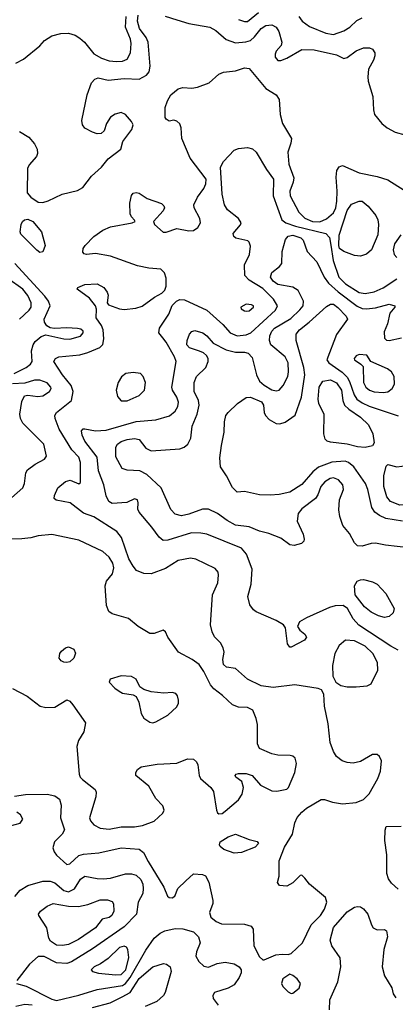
# Model space of a CAD drawing. Extents: x 1173079 to 1307053, y 522583 to 678478.
# Tile 204 of 256: x 1203442 to 1205936, y 609306 to 615844. Entities that reach past the tile are written whole.
import ezdxf

# ---------------------------------------------------------------- set-up
doc = ezdxf.new("R2010")
doc.units = 0

msp = doc.modelspace()

# ---------------------------------------------------------------- linework, layer by layer
at = {"layer": '0CON20XD'}
for points in [[(1203415, 615554.6), (1203467.9, 615582.1), (1203575, 615671.4), (1203607.1, 615705), (1203655, 615737.7), (1203715, 615752.7), (1203765, 615755.3), (1203811, 615741), (1203842, 615722), (1203871.8, 615695), (1203935, 615617.5), (1203985, 615588.9), (1204035, 615571.6), (1204085, 615565.8), (1204125, 615568.6), (1204155, 615582.5), (1204176.7, 615623.3), (1204182.6, 615685), (1204176.5, 615715), (1204143.8, 615795), (1204148.5, 615865)], [(1203441.1, 615101.1), (1203503.3, 615065), (1203540.1, 615020.1), (1203557.9, 614985), (1203560.4, 614955), (1203553.8, 614935), (1203505, 614879.4), (1203492.7, 614855), (1203491.1, 614695), (1203516, 614666), (1203565, 614632.9), (1203595, 614630), (1203629.7, 614640.3), (1203724.1, 614685.9), (1203825, 614710.4), (1203860.8, 614729.2), (1203918.4, 614805), (1203985.6, 614865), (1204029.3, 614920.7), (1204113.3, 614985), (1204126.7, 615035), (1204187.1, 615115), (1204194.3, 615145), (1204185, 615168.8), (1204145, 615214), (1204115, 615227.1), (1204075, 615215.8), (1204045, 615196), (1204018.5, 615155), (1204003.1, 615106.9), (1203982.2, 615087.8), (1203955, 615085.5), (1203925, 615096.5), (1203875, 615124.5), (1203858.1, 615145), (1203854.4, 615175), (1203889.1, 615345), (1203919.3, 615425), (1203941, 615449), (1203962.8, 615457.2), (1204028.3, 615441.7), (1204135, 615453.3), (1204235, 615449.4), (1204283.8, 615476.2), (1204301.7, 615498.3), (1204308.9, 615535), (1204294.6, 615695), (1204281.8, 615725), (1204237.9, 615785), (1204223.8, 615835), (1204228.7, 615875)], [(1204407.4, 615867.4), (1204485, 615842.3), (1204565, 615819.3), (1204703.6, 615793.6), (1204745, 615771.5), (1204813.2, 615713.3), (1204875, 615690.4), (1204943.5, 615696.5), (1204973.3, 615706.7), (1205000.1, 615729.9), (1205045, 615786.2), (1205076.2, 615805), (1205115, 615809.5), (1205145.3, 615795.3), (1205162.2, 615765), (1205182.9, 615695), (1205177, 615673), (1205144.3, 615635), (1205137.1, 615615), (1205138, 615595), (1205155, 615572), (1205175, 615572), (1205215, 615589.2), (1205315, 615645.7), (1205396.7, 615643.3), (1205545, 615610.9), (1205595, 615587.1), (1205615, 615592.5), (1205675, 615636.5), (1205725, 615657.8), (1205765, 615657.1), (1205785, 615649.2), (1205800, 615625), (1205800, 615605), (1205791.5, 615575), (1205758.5, 615515), (1205752.9, 615465), (1205756.4, 615435), (1205786.1, 615335), (1205790, 615245), (1205798.5, 615215), (1205845.7, 615155), (1205882, 615125), (1205935, 615096.9), (1205999.7, 615079.7)], [(1204894.7, 615844.7), (1204935, 615832.3), (1204955, 615832.5), (1205027.6, 615892.4)], [(1205294.4, 615865), (1205318.1, 615835), (1205365, 615798.2), (1205474.5, 615755.5), (1205525, 615745.4), (1205595, 615769.5), (1205633.1, 615795), (1205681.1, 615838.9), (1205715, 615855.4)], [(1204203.6, 614513.6), (1204184, 614535), (1204175.8, 614555), (1204172.9, 614625), (1204185, 614677.5), (1204195, 614692.5), (1204215, 614697.5), (1204235, 614693.3), (1204287, 614657), (1204382.7, 614622.7), (1204398.3, 614608.3), (1204403.3, 614595), (1204393.8, 614575), (1204331.2, 614505), (1204336.2, 614485), (1204395, 614432.5), (1204415, 614433.1), (1204485, 614456.8), (1204565, 614442.9), (1204595, 614443.5), (1204625, 614463.3), (1204642, 614495), (1204637.6, 614525), (1204600.6, 614595), (1204597.1, 614615), (1204621.9, 614665), (1204665, 614723.8), (1204678.5, 614755), (1204680.4, 614785), (1204574.7, 614924.7), (1204518, 615055), (1204513.8, 615125), (1204505, 615152.5), (1204485, 615170), (1204465, 615177.5), (1204435, 615170), (1204415, 615182.5), (1204407.5, 615195), (1204408, 615262), (1204422, 615305), (1204445.5, 615344.5), (1204495, 615385.6), (1204525, 615393.1), (1204585, 615389.1), (1204623.3, 615395), (1204700, 615425), (1204765, 615482), (1204795, 615496.2), (1204874.1, 615504.1), (1204935, 615524.4), (1204965, 615520), (1205077, 615387), (1205144.6, 615344.6), (1205164.3, 615315), (1205171.1, 615215), (1205186.5, 615155), (1205245.8, 615055), (1205243.1, 615025), (1205221.1, 614965), (1205228.1, 614885), (1205260.9, 614795), (1205257.7, 614765), (1205235.3, 614705), (1205237.2, 614675), (1205295, 614565.5), (1205335, 614526.1), (1205385, 614503.3), (1205435, 614501.5), (1205477.9, 614522.1), (1205525, 614562.7), (1205540, 614595), (1205548, 614638), (1205549.7, 614705), (1205542.4, 614797.6), (1205546.8, 614843.2), (1205562.5, 614867.5), (1205585, 614876), (1205695, 614827.1), (1205815, 614803.9), (1205885, 614780.4), (1205995, 614711.4)], [(1205955, 611657.3), (1205905, 611684.6), (1205694.5, 611824.5), (1205655.6, 611865.6), (1205617.8, 611935), (1205588.8, 611955), (1205537.1, 611952.9), (1205497.9, 611942.1), (1205346.4, 611873.6), (1205298.8, 611845), (1205286.2, 611815), (1205301.7, 611791.7), (1205336, 611765), (1205346, 611745), (1205333.8, 611725), (1205245, 611676.7), (1205235, 611677.5), (1205219.5, 611699.5), (1205207, 611807), (1205193.8, 611825), (1205145, 611854.4), (1205012.6, 611912.6), (1204994.4, 611925), (1204969.8, 611959.8), (1204956.2, 612015), (1204978.2, 612095), (1204985.5, 612195), (1204948.5, 612295), (1204915, 612334.6), (1204685, 612427.3), (1204645.4, 612435.4), (1204583, 612437), (1204425, 612387.5), (1204395, 612386.9), (1204367.2, 612407.2), (1204320, 612475), (1204235.5, 612575), (1204227.1, 612595), (1204229.2, 612635), (1204223.3, 612655), (1204205, 612662), (1204152.7, 612637.3), (1204055, 612632.2), (1204033.6, 612645), (1204016.4, 612683.6), (1204001.2, 612755), (1203965, 612848.8), (1203955, 612940), (1203874.6, 613045), (1203855.6, 613085), (1203852.9, 613115), (1203863.6, 613126.4), (1203875, 613128.1), (1203944.6, 613114.6), (1204015, 613119.4), (1204215, 613177.1), (1204345, 613186.5), (1204436.6, 613213.4), (1204474.3, 613245), (1204491.8, 613275), (1204495.4, 613305), (1204485, 613337.5), (1204455.6, 613385), (1204451.5, 613405), (1204480, 613575), (1204469.6, 613605), (1204415, 613703.1), (1204391.5, 613731.5), (1204365.8, 613765), (1204370.6, 613795), (1204431.9, 613888.1), (1204455, 613947.3), (1204481.8, 613975), (1204505, 613985.9), (1204535, 613984), (1204685, 613914.5), (1204790.7, 613820.7), (1204840, 613765), (1204885, 613744.2), (1204945, 613751.4), (1204975.8, 613764.2), (1205139.3, 613915), (1205152.5, 613945), (1205128, 613988), (1205055, 614058.2), (1204965.6, 614115), (1204936.9, 614145), (1204934.5, 614215.5), (1204967.1, 614285), (1204975, 614340), (1204966.1, 614366.1), (1204956.1, 614376.1), (1204877, 614393), (1204863.8, 614405), (1204858.8, 614425), (1204907.3, 614482.7), (1204911.2, 614495), (1204894, 614525), (1204822, 614582), (1204801.4, 614615), (1204785.5, 614685), (1204775.5, 614865), (1204795, 614902.9), (1204865, 614976.7), (1204895, 614989.5), (1204955, 614994.5), (1204986.9, 614986.9), (1205012.5, 614965), (1205079.9, 614849.9), (1205126.1, 614785), (1205124.1, 614674.1), (1205181.5, 614515), (1205208.1, 614495), (1205273.8, 614473.8), (1205474.4, 614425), (1205498.5, 614398.5), (1205506.6, 614346.6), (1205523.1, 614245), (1205561.6, 614135), (1205605, 614089.5), (1205695, 614033.7), (1205735, 614026.4), (1205795, 614036.4), (1205855, 614063.5), (1205945, 614122.8)], [(1205705, 614274.6), (1205665, 614278.7), (1205593.3, 614305), (1205566.2, 614325), (1205560, 614345), (1205563.9, 614413.9), (1205615, 614578), (1205645, 614620), (1205695, 614640), (1205715, 614638), (1205755.5, 614605.5), (1205805.6, 614545), (1205819.1, 614515), (1205823.8, 614485), (1205820.4, 614415), (1205777.3, 614315), (1205745, 614286.4), (1205705, 614274.6)], [(1203407.3, 610687.3), (1203480.9, 610699.1), (1203625, 610701.1), (1203675, 610690), (1203705, 610667.5), (1203717.8, 610627.8), (1203713.1, 610545), (1203738.8, 610465), (1203724.7, 610435.3), (1203671.8, 610385), (1203662.5, 610345), (1203669.5, 610319.5), (1203686, 610296), (1203755, 610234.5), (1203775, 610240), (1203835, 610293.8), (1203865, 610304), (1203967.8, 610312.2), (1204115, 610345.4), (1204235, 610335.6), (1204264.4, 610314.4), (1204293.8, 610255), (1204399.2, 610085), (1204424, 610025), (1204435, 610016.2), (1204455, 610014), (1204472.5, 610025), (1204492.5, 610075), (1204544.5, 610125.5), (1204595, 610172), (1204655, 610168), (1204675, 610158.6), (1204696.8, 610116.8), (1204723.7, 609996.3), (1204723.6, 609975), (1204702.1, 609915), (1204711.8, 609885), (1204746.1, 609856.1), (1204781.3, 609841.3), (1204935, 609839), (1204977.8, 609825), (1204990.9, 609805), (1204997.3, 609695), (1205035, 609621.4), (1205055, 609602), (1205065, 609602), (1205142.5, 609635), (1205185, 609640), (1205225, 609636.9), (1205245, 609644.4), (1205319.5, 609715), (1205376.9, 609833.1), (1205439.6, 609895), (1205465, 609937.1), (1205481.8, 609985), (1205471.5, 610015), (1205365.5, 610105), (1205335.5, 610145), (1205315, 610164), (1205305, 610162), (1205255, 610114), (1205215, 610090), (1205167.5, 610095), (1205154, 610115), (1205163.6, 610156.4), (1205165, 610260), (1205200.9, 610349.1), (1205254, 610435), (1205268.8, 610511.2), (1205284.2, 610545.8), (1205315, 610583.1), (1205345, 610608.1), (1205443, 610667), (1205465, 610666.7), (1205518.3, 610648.3), (1205585, 610637.3), (1205675, 610646.7), (1205724.3, 610665.8), (1205762.3, 610705), (1205820.3, 610805), (1205838, 610855), (1205843.8, 610923.8), (1205831.4, 610951.4), (1205815, 610964.4), (1205785, 610965.4), (1205705, 610917.9), (1205655, 610908.2), (1205615, 610912.2), (1205583.8, 610923.8), (1205545, 610952.5), (1205525.6, 610985), (1205502.3, 611045), (1205489.1, 611169.1), (1205465.5, 611285), (1205461.5, 611365), (1205445, 611394.3), (1205423.1, 611403.1), (1205267.6, 611427.6), (1205125, 611409.4), (1205045, 611420.2), (1204954.4, 611465), (1204875, 611535.7), (1204815, 611546), (1204795, 611563.3), (1204790.8, 611595), (1204799.2, 611645), (1204793.2, 611673.2), (1204775.6, 611705.6), (1204735.6, 611745.6), (1204719.7, 611779.7), (1204709.5, 611825), (1204721.4, 612025), (1204756.7, 612105), (1204762.5, 612155), (1204760, 612175), (1204739.2, 612199.2), (1204612, 612262), (1204575, 612268.9), (1204495, 612253.5), (1204409.3, 612200.7), (1204315.5, 612165.5), (1204265, 612167.1), (1204217.7, 612187.7), (1204194.7, 612214.7), (1204166.9, 612265), (1204118.5, 612405), (1204085.6, 612445), (1203935, 612543.1), (1203865, 612568.1), (1203776.7, 612636.7), (1203684.4, 612654.4), (1203671.2, 612665), (1203673.8, 612685), (1203695.7, 612735), (1203745, 612777.5), (1203776.8, 612786.8), (1203835, 612762.5), (1203845, 612770), (1203846.2, 612905), (1203835, 612940), (1203787, 612987), (1203704.6, 613125), (1203676.5, 613195), (1203675.5, 613215), (1203686.7, 613235), (1203785.4, 613314.6), (1203797.1, 613375), (1203783.5, 613415), (1203726, 613485), (1203668.8, 613575), (1203679.4, 613595), (1203701.2, 613605), (1203841.9, 613618.1), (1203895, 613633.9), (1203973, 613667), (1203992.8, 613687.2), (1204000, 613725), (1203996.6, 613785), (1203984.1, 613814.1), (1203949.1, 613865), (1203951.7, 613921.7), (1203945.7, 613945), (1203905.2, 613995.2), (1203823.3, 614055), (1203827.5, 614065), (1203875, 614085.6), (1203955, 614091.1), (1203999.5, 614065), (1204022.2, 614035), (1204028.1, 614015), (1204023.3, 613965), (1204030.8, 613950.8), (1204104.7, 613924.7), (1204135, 613920.4), (1204212.3, 613927.7), (1204255, 613942.2), (1204337.7, 614002.3), (1204385, 614028.1), (1204405, 614047.5), (1204414.5, 614075), (1204415, 614127.5), (1204403.7, 614163.7), (1204377.9, 614187.9), (1204300, 614195), (1204225, 614210.6), (1204045, 614274.7), (1203945, 614292.5), (1203885, 614284.4), (1203870, 614290), (1203861.3, 614301.3), (1203862.9, 614325), (1203875.8, 614345), (1203934.3, 614405), (1203994, 614446), (1204045, 614468.9), (1204187.5, 614495), (1204207.5, 614505), (1204203.6, 614513.6)], [(1203575, 614297.5), (1203555, 614313.3), (1203449.7, 614419.7), (1203445.7, 614435), (1203450.5, 614485), (1203459.4, 614505), (1203472.5, 614515), (1203495, 614518.5), (1203529.2, 614505), (1203586.7, 614435), (1203610, 614345), (1203595, 614302.5), (1203575, 614297.5)], [(1205560.3, 612590.3), (1205564.2, 612655), (1205592.2, 612725), (1205588.1, 612755), (1205558.5, 612788.5), (1205525, 612802.7), (1205502.4, 612797.6), (1205468.1, 612775), (1205441.5, 612745), (1205421.7, 612688.3), (1205405.8, 612665), (1205315, 612595.6), (1205291.4, 612565), (1205283.8, 612515), (1205325, 612427.5), (1205330, 612395), (1205327.4, 612382.6), (1205313.2, 612366.8), (1205265, 612353.1), (1205235, 612357.5), (1205175, 612402), (1205095, 612433.3), (1205035, 612448.2), (1204965, 612477.5), (1204875, 612488.5), (1204818.5, 612518.5), (1204755.3, 612565.3), (1204695, 612593.5), (1204655, 612593.6), (1204565, 612561.8), (1204515, 612550.8), (1204475, 612561.2), (1204445, 612592.5), (1204380.8, 612735), (1204285.3, 612825.3), (1204238.3, 612848.3), (1204155, 612852.2), (1204122.9, 612865), (1204081.1, 612941.1), (1204080, 613005), (1204090, 613025), (1204115, 613043.2), (1204155, 613056.9), (1204204, 613064), (1204236, 613056), (1204279.2, 612999.2), (1204315, 612980.4), (1204504.4, 612995.6), (1204534.4, 613005.6), (1204559.1, 613025), (1204578.5, 613065), (1204587.9, 613145), (1204620.5, 613225), (1204634.4, 613285), (1204629.4, 613315), (1204599.1, 613375), (1204599.5, 613435), (1204615.8, 613475), (1204677.5, 613535), (1204694.2, 613575), (1204692.5, 613595), (1204682, 613615), (1204661.5, 613631.5), (1204635, 613642.2), (1204568.8, 613665), (1204550.8, 613685), (1204553.1, 613715), (1204568.9, 613755), (1204585, 613773.3), (1204605, 613780.9), (1204658, 613765), (1204685, 613744), (1204725.5, 613695.5), (1204812, 613652), (1204875, 613635.4), (1204935.4, 613635.4), (1204959.8, 613629.8), (1204985, 613601.2), (1205014.7, 613485), (1205035, 613444.5), (1205065, 613417.5), (1205115, 613385.9), (1205145, 613378.7), (1205165, 613384), (1205191.2, 613415), (1205221.2, 613475), (1205227, 613507), (1205223.3, 613565), (1205203.6, 613605), (1205109.4, 613685), (1205100, 613715), (1205103.3, 613745), (1205115.9, 613775), (1205134.1, 613795), (1205241, 613859), (1205302.6, 613917.4), (1205323.6, 613945), (1205325.5, 613974.5), (1205290.8, 614045), (1205255, 614068.1), (1205155, 614086.1), (1205125, 614107.5), (1205105.9, 614135), (1205115.2, 614164.8), (1205166.7, 614205), (1205181.2, 614225), (1205185.5, 614305.5), (1205206.2, 614385), (1205225, 614407.5), (1205255, 614414.1), (1205308, 614395), (1205325, 614380), (1205351.1, 614305), (1205415, 614236.7), (1205463.7, 614135), (1205491.2, 614095), (1205556.2, 614036.2), (1205681.4, 613941.3), (1205715, 613926.4), (1205745, 613923.3), (1205805, 613930), (1205894.2, 613954.2), (1205932.5, 613945), (1205933.3, 613935), (1205900, 613895), (1205884, 613825), (1205861.7, 613771.7), (1205865, 613730), (1205876.4, 613716.4), (1205895, 613713.8), (1205977.9, 613732.1)], [(1205972.7, 614415), (1205930.9, 614355), (1205921.3, 614315), (1205929.2, 614285), (1205945, 614265.5)], [(1203406, 613495), (1203485, 613535.5), (1203512.8, 613557.2), (1203523.6, 613575), (1203520.4, 613645), (1203530.8, 613685), (1203545, 613707.3), (1203585, 613740), (1203615, 613750.6), (1203735, 613724.6), (1203775, 613723.2), (1203845, 613741.9), (1203864.2, 613765), (1203862.5, 613775), (1203848.1, 613788.1), (1203825, 613794.5), (1203755, 613798.2), (1203672.6, 613792.6), (1203645, 613797.8), (1203621.1, 613811.1), (1203606.7, 613835), (1203603.8, 613855), (1203643.1, 613945), (1203633.1, 613975), (1203609.3, 614009.3), (1203408.8, 614225)], [(1203440.9, 613855), (1203503.8, 613915), (1203516.9, 613935), (1203517.4, 613965), (1203495, 614012.7), (1203462, 614055), (1203362.9, 614125)], [(1205984.5, 612514.5), (1205872, 612532), (1205831.1, 612551.1), (1205799.1, 612575), (1205780, 612605), (1205753.8, 612725), (1205736.9, 612765), (1205660.8, 612875), (1205625, 612902.8), (1205601.7, 612911.7), (1205515, 612906.5), (1205425, 612871.9), (1205388, 612842), (1205315, 612758.2), (1205235, 612707.3), (1205165, 612690.6), (1205105, 612687.2), (1205035, 612690.3), (1204935, 612711.9), (1204885, 612708), (1204855, 612738), (1204815.4, 612815.4), (1204775.8, 612875), (1204770, 612935), (1204782.5, 613017.5), (1204799.5, 613105), (1204801.9, 613175), (1204810, 613215), (1204825, 613236.9), (1204887.8, 613295), (1204945, 613335.3), (1204975, 613338.2), (1205046.2, 613306.2), (1205059.5, 613285), (1205064.5, 613235), (1205072.7, 613215), (1205099.2, 613189.2), (1205145, 613163.8), (1205169.1, 613160.9), (1205205, 613172.5), (1205271.7, 613218.3), (1205313, 613337), (1205334.7, 613485.3), (1205328.2, 613535), (1205277.2, 613715), (1205277.1, 613755), (1205298.8, 613785), (1205364, 613835), (1205479.6, 613940.4), (1205505, 613956.1), (1205525.6, 613954.4), (1205555, 613933.8), (1205609.1, 613875), (1205618.5, 613855), (1205545.2, 613754.8), (1205481.3, 613585), (1205494.6, 613565), (1205582.8, 613502.8), (1205615, 613470.3), (1205632, 613442), (1205662.6, 613352.6), (1205680.8, 613325), (1205715, 613299.8), (1205762.3, 613277.7), (1205955, 613212.9)], [(1204945, 613908), (1204965, 613912), (1204993.8, 613935), (1204993.3, 613945), (1204981.7, 613951.7), (1204945, 613954.2), (1204910, 613935), (1204913.3, 613925), (1204935, 613912), (1204945, 613908)], [(1205855, 613367.9), (1205885, 613372.9), (1205915.7, 613395), (1205931.4, 613425), (1205928.1, 613475), (1205910, 613505), (1205884, 613525), (1205773.9, 613573.9), (1205747.5, 613617.5), (1205695, 613620), (1205675, 613612.5), (1205662.5, 613595), (1205663.8, 613585), (1205707.5, 613557.5), (1205721.2, 613541.2), (1205725.5, 613435), (1205740, 613405), (1205764.3, 613385), (1205795, 613372.7), (1205855, 613367.9)], [(1204115, 613312.5), (1204155, 613314.4), (1204235, 613348.5), (1204270, 613385), (1204276.9, 613435), (1204262, 613475), (1204244.2, 613494.2), (1204195, 613502.5), (1204145.6, 613494.4), (1204118, 613472), (1204095.5, 613435), (1204083.2, 613385), (1204092.1, 613342.1), (1204115, 613312.5)], [(1203350.5, 612635), (1203463.3, 612735), (1203474.4, 612765), (1203481.4, 612835), (1203492.9, 612855), (1203545, 612893.1), (1203607.5, 612925), (1203620, 612945), (1203601.4, 613025), (1203462.5, 613165), (1203446.1, 613196.1), (1203442.3, 613225), (1203455, 613310), (1203473.6, 613346.4), (1203495, 613351.9), (1203562.4, 613342.4), (1203595, 613347.5), (1203640, 613375), (1203650.6, 613395), (1203648.9, 613405), (1203623.6, 613433.6), (1203575, 613451.5), (1203540.2, 613449.8), (1203475, 613430.6), (1203395, 613426.7)], [(1205735, 613004.5), (1205685, 613007.7), (1205615, 613024.7), (1205505, 613038.5), (1205483.8, 613045), (1205469.1, 613059.1), (1205460.4, 613095), (1205462.4, 613222.4), (1205427.8, 613295), (1205422.9, 613325), (1205429.3, 613405), (1205455, 613444.5), (1205505, 613453.6), (1205545, 613432.5), (1205577.9, 613385), (1205586.8, 613315), (1205599.3, 613285), (1205627.6, 613257.6), (1205704.5, 613205), (1205758.5, 613155), (1205786.9, 613095), (1205795.8, 613034.2), (1205785, 613013.8), (1205735, 613004.5)], [(1206235, 612604), (1206085, 612624.7), (1205965, 612621.3), (1205903.1, 612645), (1205880, 612675), (1205858.8, 612745), (1205859.5, 612815), (1205875, 612880), (1205885, 612890), (1205945.7, 612875.7), (1206045, 612887.3), (1206095, 612869.4), (1206136.5, 612825), (1206228.3, 612698.3), (1206270, 612655), (1206260.5, 612619.5), (1206235, 612604)], [(1206025, 612336.4), (1205870, 612355), (1205805, 612368.7), (1205775, 612366.7), (1205715, 612347.6), (1205685, 612350.8), (1205665, 612371.1), (1205632.4, 612432.4), (1205587.8, 612485), (1205567.8, 612545), (1205560.3, 612590.3)], [(1203395, 611403.8), (1203492.1, 611352.1), (1203578, 611285), (1203615, 611276.2), (1203675, 611278.8), (1203755, 611328.2), (1203775, 611319.5), (1203795, 611295.5), (1203878.6, 611175), (1203868.6, 611115), (1203832.1, 611057.9), (1203821.4, 611018.6), (1203836, 610835), (1203843.3, 610815), (1203858.3, 610798.3), (1203943.7, 610733.7), (1203948.9, 610715), (1203946.5, 610685), (1203904.5, 610545), (1203912.2, 610525), (1203935, 610498.6), (1203976.2, 610476.2), (1204035, 610470), (1204115, 610485.3), (1204205, 610485.5), (1204256.2, 610493.8), (1204335, 610522.5), (1204392.5, 610575), (1204400, 610595), (1204392.5, 610625), (1204345, 610672.5), (1204298.1, 610755), (1204212.5, 610825), (1204212.5, 610845), (1204224.4, 610865.6), (1204247.5, 610882.5), (1204355, 610900.6), (1204485, 610907.1), (1204555, 610935.8), (1204595, 610934), (1204615, 610916), (1204625, 610896.7), (1204632.5, 610825), (1204642.2, 610805), (1204710, 610745), (1204729.1, 610719.1), (1204749.2, 610595), (1204755, 610577.5), (1204765, 610570), (1204785, 610574), (1204805, 610588), (1204895, 610664.2), (1204917.8, 610702.2), (1204926.9, 610745), (1204915.6, 610785.6), (1204876.7, 610815), (1204873.3, 610825), (1204880, 610835), (1204895, 610838.8), (1204945, 610840), (1204986.3, 610826.3), (1205040.9, 610760.9), (1205115, 610724), (1205148.8, 610721.2), (1205215.7, 610734.3), (1205227.5, 610745), (1205268.8, 610845), (1205278.8, 610905), (1205270.7, 610940.7), (1205255, 610953.3), (1205237.7, 610957.7), (1205155, 610960.8), (1205115, 610969.2), (1205033.8, 611005), (1205020, 611035), (1205020, 611165), (1205011.2, 611205), (1204988.8, 611258.8), (1204955, 611278), (1204895, 611280), (1204855, 611294), (1204787.9, 611357.9), (1204730.4, 611400.4), (1204707.8, 611427.8), (1204665, 611517.1), (1204632.5, 611562.5), (1204586.2, 611596.2), (1204497.1, 611645), (1204425.7, 611745), (1204409.4, 611779.4), (1204395, 611791.2), (1204335, 611768), (1204305, 611768), (1204228.8, 611815), (1204165, 611867.5), (1204055, 611898.1), (1204034, 611914), (1204018.5, 611955), (1204008.8, 612085), (1204019.1, 612115), (1204058.5, 612165), (1204067.1, 612205), (1204059.1, 612235), (1204035, 612275.6), (1203992.7, 612312.7), (1203835, 612387.7), (1203655, 612425.5), (1203565, 612417.9), (1203515, 612403.8), (1203455, 612396.9), (1203285, 612392.9)], [(1205865, 611875.6), (1205823.8, 611885), (1205775, 611909.5), (1205732.2, 611945), (1205669.6, 612025), (1205665.4, 612084.6), (1205681.9, 612115), (1205705, 612125.5), (1205725, 612126.4), (1205785, 612112.2), (1205814.2, 612095), (1205872.9, 612035), (1205928.6, 611935), (1205922, 611905), (1205895, 611881.4), (1205865, 611875.6)], [(1203755, 611575.8), (1203735, 611579.2), (1203717.7, 611587.7), (1203703.8, 611605), (1203708, 611635), (1203718.7, 611651.3), (1203745, 611673.3), (1203765, 611679.1), (1203800.8, 611665), (1203812.3, 611637.7), (1203802, 611605), (1203775, 611580.8), (1203755, 611575.8)], [(1205675, 611414.7), (1205748.5, 611421.5), (1205775.6, 611434.4), (1205818.8, 611525), (1205816.6, 611575), (1205787.5, 611635), (1205735, 611684.7), (1205665, 611718.8), (1205605, 611724.7), (1205562, 611688), (1205533.2, 611635), (1205518.6, 611555), (1205521.8, 611485), (1205541.9, 611445), (1205573.6, 611423.6), (1205615, 611414.7), (1205675, 611414.7)], [(1204325, 611175.6), (1204345, 611182.2), (1204425, 611227.1), (1204485, 611281.4), (1204495.5, 611305), (1204495.6, 611325), (1204488.8, 611355), (1204479.2, 611369.2), (1204455, 611375.8), (1204398.7, 611371.3), (1204315, 611380.9), (1204265.6, 611395.6), (1204238.8, 611415), (1204215.4, 611465.4), (1204183.7, 611483.7), (1204115, 611487.3), (1204043.3, 611465), (1204036.7, 611445), (1204073.8, 611405), (1204101.2, 611385), (1204125, 611373.1), (1204195, 611362), (1204215, 611350), (1204233.4, 611313.4), (1204247.2, 611237.2), (1204266.2, 611206.2), (1204305, 611179.5), (1204325, 611175.6)], [(1203378.3, 610491.7), (1203445, 610510), (1203463.3, 610535), (1203446.2, 610565), (1203423, 610583)], [(1204865, 610310.9), (1204798, 610335), (1204772.5, 610355), (1204767.5, 610365), (1204772.9, 610385), (1204825, 610419.1), (1204875, 610435.5), (1204965, 610400.6), (1205017.7, 610387.7), (1205027.5, 610375), (1205005, 610348.8), (1204915, 610314.6), (1204865, 610310.9)], [(1205955, 610070), (1205909.8, 610109.8), (1205890.5, 610140.5), (1205878.4, 610175), (1205880.2, 610299.8), (1205867.1, 610395), (1205867.7, 610462.3), (1205874, 610486), (1205975, 610488.2)], [(1203408.5, 610021.5), (1203444.8, 610065.2), (1203495, 610095.4), (1203595, 610124.4), (1203645, 610124.4), (1203675, 610111.9), (1203735, 610061.4), (1203765, 610052.3), (1203805, 610074), (1203845, 610138.1), (1203873.8, 610156.2), (1203955, 610140.8), (1203995, 610140), (1204045, 610143.4), (1204145, 610172.5), (1204185, 610173.1), (1204215, 610164.6), (1204245.6, 610135.6), (1204258.8, 610105), (1204262.6, 610075), (1204258.9, 610041.1), (1204228.9, 609985), (1204218.2, 609905), (1204135, 609821.4), (1203925, 609675.3), (1203785, 609588.4), (1203755, 609577.4), (1203685, 609582.4), (1203605, 609624.7), (1203565, 609624.6), (1203506.5, 609573.5), (1203423.3, 609465)], [(1203725, 609696.2), (1203685, 609698.2), (1203645.5, 609725), (1203634.6, 609745), (1203622.9, 609815), (1203567.8, 609895), (1203566.9, 609905), (1203580.6, 609925), (1203625, 609958.2), (1203665, 609975.3), (1203765, 609958.6), (1203833.1, 609956.9), (1203895, 609969.4), (1203975, 609999.5), (1204025, 609999.5), (1204055, 609988), (1204064.3, 609974.3), (1204066.9, 609925), (1204052.5, 609895), (1204035, 609883.3), (1203989.2, 609870.8), (1203945.6, 609815), (1203832.2, 609737.8), (1203765, 609703.8), (1203725, 609696.2)], [(1205499.7, 609269.7), (1205501.5, 609335), (1205554.4, 609455), (1205573.1, 609555), (1205570, 609615), (1205514.7, 609694.7), (1205503, 609733), (1205525, 609816.9), (1205615, 609920), (1205665, 609951.5), (1205685, 609956.5), (1205705, 609952.5), (1205725, 609940), (1205753.6, 609905), (1205776.7, 609835), (1205789.2, 609815), (1205815, 609801.9), (1205865, 609802.5), (1205877.5, 609795), (1205883.6, 609753.6), (1205860.1, 609669.9), (1205849.5, 609555), (1205863.2, 609495), (1205913.3, 609415), (1205921.2, 609375), (1205938.3, 609348.3)], [(1204278.4, 609665), (1204335, 609745.8), (1204375, 609778.6), (1204405, 609794.4), (1204475, 609808.9), (1204525, 609808.5), (1204595, 609788.5), (1204628.5, 609755), (1204639.6, 609715), (1204616.2, 609655), (1204612.3, 609625), (1204631.4, 609591.4), (1204665, 609560.4), (1204695, 609553.5), (1204752.3, 609577.7), (1204805, 609585.3), (1204864.7, 609574.7), (1204898.6, 609555), (1204913.1, 609535), (1204911.9, 609515), (1204899.2, 609485), (1204865, 609436.2), (1204825, 609412.5), (1204734.2, 609385.8), (1204724.1, 609365.9), (1204725.8, 609345), (1204760.4, 609300.4)], [(1203420, 609445), (1203485, 609426.2), (1203655, 609340.8), (1203685, 609332.4), (1203835, 609366.7), (1203956, 609404), (1204125, 609430.4), (1204145, 609445.2), (1204175.4, 609484.6), (1204278.4, 609665)], [(1204078, 609502), (1204115, 609504.4), (1204146.2, 609535), (1204167, 609617), (1204159.7, 609669.7), (1204150, 609685), (1204135, 609693.5), (1204105, 609683.1), (1204029.9, 609610.1), (1203978.6, 609575), (1203935.8, 609555), (1203915.8, 609535), (1203924.6, 609524.6), (1203965, 609512.8), (1204078, 609502)], [(1203925.7, 609285), (1204043.3, 609316.7), (1204121.9, 609355), (1204174.6, 609385.4), (1204235, 609477.5), (1204325, 609555.4), (1204396.7, 609576.7), (1204416.7, 609573.3), (1204440, 609555), (1204446.9, 609525), (1204407.9, 609385), (1204397.3, 609365), (1204351.2, 609325), (1204275, 609291.8)], [(1205245, 609378.9), (1205255, 609380.6), (1205296.9, 609413.1), (1205305.6, 609445), (1205284.3, 609475), (1205255, 609498.6), (1205235, 609505.8), (1205190, 609475), (1205180, 609445), (1205189.4, 609425), (1205225, 609388.9), (1205245, 609378.9)], [(1203415, 609293.8), (1203475, 609307.7), (1203525, 609301.9)]]:
    msp.add_lwpolyline(points, dxfattribs=at)

doc.saveas('drawing.dxf')
